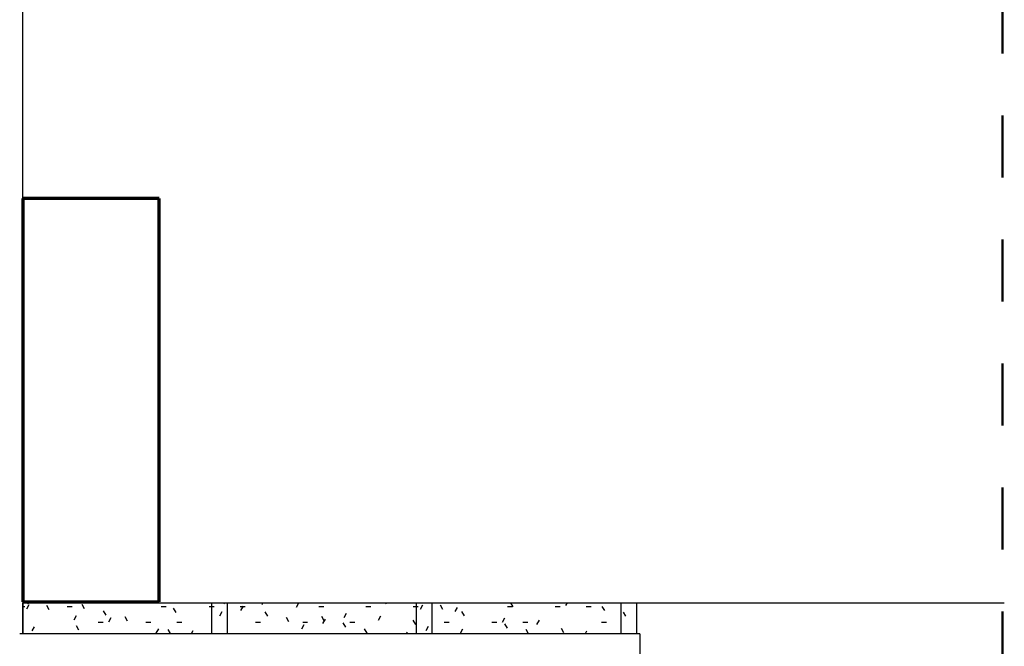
# Model space of a CAD drawing. Header units: metres. Extents: x -32 to 570, y -81 to 66.
# Tile 13 of 27: x 1.23 to 2.82, y -10.04 to -9.03. Entities that reach past the tile are written whole.
import ezdxf

# ---------------------------------------------------------------- set-up
doc = ezdxf.new("R2010")
doc.units = ezdxf.units.M
doc.linetypes.add('_Tracejado pequeno', pattern=[0.00225, 0.0015, -0.00075])
doc.linetypes.add('_Traço Ponto', pattern=[0.015, 0.01, -0.0025, 0, -0.0025])
for name, color, linetype, lineweight in [('A-DETL', 90, 'Continuous', 25), ('A-FLOR', 192, 'Continuous', 25), ('A-FLOR-HRAL', 11, 'Continuous', 25), ('S-COLS', 52, 'Continuous', 25), ('S-STRS', 31, 'Continuous', 25)]:
    doc.layers.add(name, color=color, linetype=linetype, lineweight=lineweight)

msp = doc.modelspace()

# ---------------------------------------------------------------- linework, layer by layer
at = {"layer": 'A-DETL', "color": 252, "linetype": '_Traço Ponto', "lineweight": 50}
msp.add_line((2.8126, 0.8169), (2.8126, -11.1421), dxfattribs=at)
at = {"layer": 'A-FLOR', "color": 253}
for p, q in [((1.2326, -9.3171), (1.2326, -8.1171)), ((1.2326, -9.9671), (1.2326, -10.019)), ((1.2326, -9.969), (2.8154, -9.969))]:
    msp.add_line(p, q, dxfattribs=at)
at = {"layer": 'A-FLOR-HRAL', "color": 253}
for q in [(1.2276, -10.019), (2.2276, -10.059)]:
    msp.add_line((2.2276, -10.019), q, dxfattribs=at)
at = {"layer": 'S-COLS', "color": 253, "lineweight": 70}
for p, q in [((1.4526, -9.3171), (1.2326, -9.3171)), ((1.2326, -9.3171), (1.2326, -9.9671)), ((1.4526, -9.9671), (1.4526, -9.3171)), ((1.2326, -9.9671), (1.4526, -9.9671))]:
    msp.add_line(p, q, dxfattribs=at)
at = {"layer": 'S-STRS', "color": 253}
for p, q in [((1.2326, -10.019), (1.2326, -9.969)), ((1.2412, -9.971), (1.24, -9.969)), ((1.4176, -9.969), (1.4174, -9.9694)), ((1.5584, -9.9703), (1.5576, -9.969)), ((1.5626, -10.019), (1.5626, -9.969)), ((1.6197, -9.969), (1.6179, -9.972)), ((1.6772, -9.9693), (1.6732, -9.9762)), ((1.8187, -9.9713), (1.8174, -9.969)), ((1.8755, -9.9697), (1.8751, -9.969)), ((1.8926, -10.019), (1.8926, -9.969)), ((2.0233, -9.9756), (2.0195, -9.969)), ((2.1104, -9.969), (2.108, -9.9732)), ((2.2226, -10.019), (2.2226, -9.969)), ((1.2326, -9.975), (1.236, -9.975)), ((1.2425, -9.9723), (1.2385, -9.9793)), ((1.2754, -9.9802), (1.2714, -9.9732)), ((1.304, -9.975), (1.312, -9.975)), ((1.3322, -9.9785), (1.3282, -9.9716)), ((1.3668, -9.9886), (1.3628, -9.9816)), ((1.456, -9.975), (1.464, -9.975)), ((1.4799, -9.9845), (1.4759, -9.9775)), ((1.533, -9.975), (1.541, -9.975)), ((1.5536, -9.9834), (1.5496, -9.9903)), ((1.583, -9.975), (1.591, -9.975)), ((1.5878, -9.9743), (1.5838, -9.9812)), ((1.6277, -9.9904), (1.6237, -9.9834)), ((1.71, -9.975), (1.718, -9.975)), ((1.7542, -9.986), (1.7502, -9.993)), ((1.786, -9.975), (1.794, -9.975)), ((1.862, -9.975), (1.87, -9.975)), ((1.8773, -9.9728), (1.8733, -9.9797)), ((1.9102, -9.9797), (1.9062, -9.9728)), ((1.9331, -9.9762), (1.9291, -9.9831)), ((1.9448, -9.9897), (1.9408, -9.9828)), ((2.014, -9.975), (2.022, -9.975)), ((2.091, -9.975), (2.099, -9.975)), ((2.141, -9.975), (2.149, -9.975)), ((2.171, -9.9815), (2.167, -9.9746)), ((2.2052, -9.9906), (2.2012, -9.9837)), ((1.3189, -9.9899), (1.3149, -9.9969)), ((1.354, -10), (1.362, -10)), ((1.3747, -9.9933), (1.3707, -10.0002)), ((1.4015, -9.9986), (1.3975, -9.9916)), ((1.431, -10), (1.439, -10)), ((1.481, -10), (1.489, -10)), ((1.608, -10), (1.616, -10)), ((1.6618, -9.9995), (1.6578, -9.9926)), ((1.684, -10), (1.692, -10)), ((1.7186, -9.9979), (1.7146, -9.991)), ((1.72, -9.9952), (1.716, -10.0021)), ((1.7533, -10.0079), (1.7493, -10.001)), ((1.76, -10), (1.768, -10)), ((1.8095, -9.9902), (1.8055, -9.9972)), ((1.8664, -10.0038), (1.8624, -9.9969)), ((1.912, -10), (1.92, -10)), ((1.989, -10), (1.997, -10)), ((2.0095, -9.9937), (2.0055, -10.0007)), ((2.0141, -10.0097), (2.0101, -10.0028)), ((2.039, -10), (2.047, -10)), ((2.0653, -9.9971), (2.0613, -10.004)), ((2.166, -10), (2.174, -10)), ((1.2511, -10.0074), (1.2471, -10.0143)), ((1.323, -10.0127), (1.319, -10.0058)), ((1.4512, -10.0109), (1.4472, -10.0178)), ((1.4708, -10.0186), (1.4668, -10.0117)), ((1.507, -10.0142), (1.5042, -10.019)), ((1.6859, -10.0043), (1.6819, -10.0113)), ((1.7879, -10.0179), (1.7839, -10.011)), ((1.8523, -10.0161), (1.8506, -10.019)), ((1.8864, -10.007), (1.8824, -10.0139)), ((1.9417, -10.0112), (1.9377, -10.0181)), ((2.0483, -10.0189), (2.0443, -10.012)), ((2.1051, -10.0173), (2.1011, -10.0103)), ((2.1418, -10.0147), (2.1393, -10.019)), ((2.1976, -10.018), (2.197, -10.019))]:
    msp.add_line(p, q, dxfattribs=at)
at = {"layer": 'S-STRS', "color": 253, "linetype": '_Tracejado pequeno'}
for p, q in [((1.5376, -10.019), (1.5376, -9.969)), ((1.8676, -10.019), (1.8676, -9.969)), ((2.1976, -10.019), (2.1976, -9.969))]:
    msp.add_line(p, q, dxfattribs=at)

doc.saveas('drawing.dxf')
